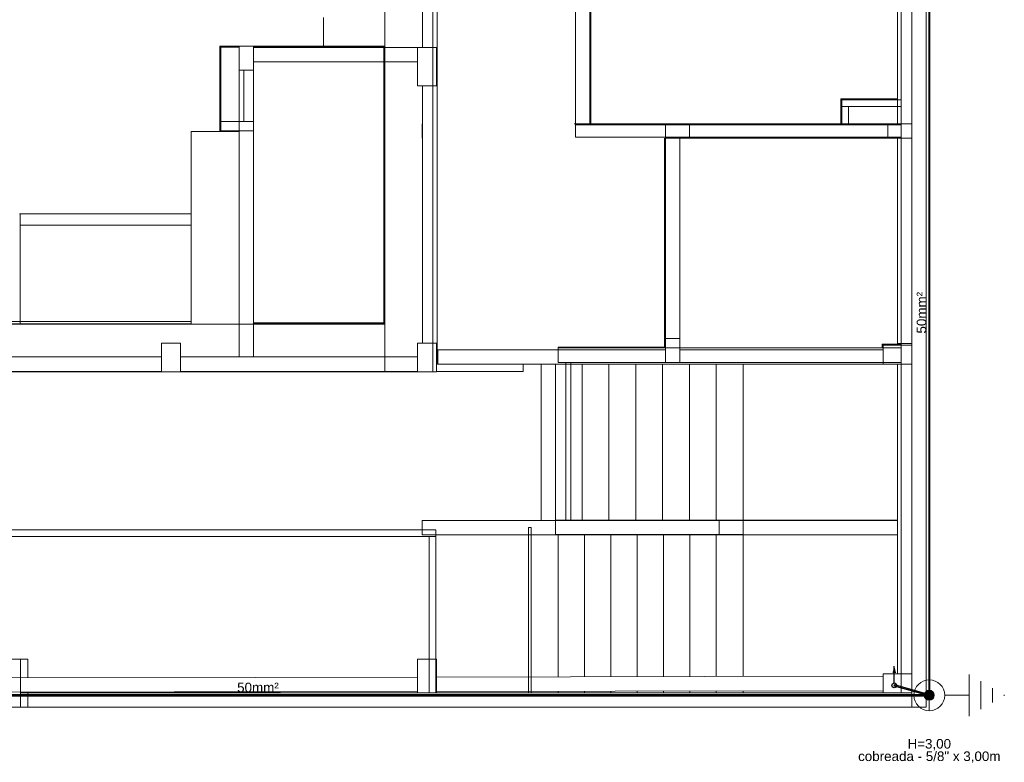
# Model space of a CAD drawing. Header units: millimetres. Extents: x 4477830 to 4478275, y -30323838 to -30323445.
# Tile 8 of 124: x 4478017 to 4478038, y -30323797 to -30323782. Entities that reach past the tile are written whole.
import ezdxf

# ---------------------------------------------------------------- set-up
doc = ezdxf.new("R2010")
doc.units = ezdxf.units.MM
doc.linetypes.add('NULL', pattern=[0])
for name, color, linetype, lineweight in [('A-CLNG', 7, 'Continuous', 18), ('A-WALL', 113, 'Continuous', 9), ('IFC-Escada-Contorno', 32, 'Continuous', 5), ('IFC-Parede padrão-Contorno', 44, 'Continuous', 5), ('IFC-Parede-Contorno', 42, 'Continuous', 5), ('IFC-Pilar-Contorno', 83, 'Continuous', 5), ('IFC-Viga-Contorno', 66, 'Continuous', 5), ('P-Simbol', 5, 'Continuous', 20), ('PR-Condutos', 150, 'Continuous', 25), ('PR-Haste de aterramento', 9, 'Continuous', 18), ('PR-Textos conduto', 7, 'Continuous', 9), ('Textos', 7, 'Continuous', 9)]:
    doc.layers.add(name, color=color, linetype=linetype, lineweight=lineweight)
doc.styles.add('ARIAL', font='arial.ttf')

msp = doc.modelspace()

# ---------------------------------------------------------------- hatches: boundary and pattern name
at = {"layer": 'P-Simbol', "linetype": 'Continuous'}
msp.add_hatch(color=5, dxfattribs=at).paths.add_polyline_path([(4478036.232, -30323795.714), (4478036.231, -30323795.704), (4478036.23, -30323795.695), (4478036.228, -30323795.686), (4478036.225, -30323795.678), (4478036.222, -30323795.669), (4478036.218, -30323795.661), (4478036.213, -30323795.653), (4478036.207, -30323795.646), (4478036.201, -30323795.639), (4478036.194, -30323795.633), (4478036.187, -30323795.628), (4478036.179, -30323795.623), (4478036.171, -30323795.619), (4478036.163, -30323795.615), (4478036.154, -30323795.612), (4478036.145, -30323795.61), (4478036.136, -30323795.609), (4478036.127, -30323795.609), (4478036.118, -30323795.609), (4478036.109, -30323795.61), (4478036.1, -30323795.612), (4478036.091, -30323795.615), (4478036.083, -30323795.619), (4478036.075, -30323795.623), (4478036.067, -30323795.628), (4478036.06, -30323795.633), (4478036.053, -30323795.639), (4478036.047, -30323795.646), (4478036.041, -30323795.653), (4478036.036, -30323795.661), (4478036.032, -30323795.669), (4478036.028, -30323795.678), (4478036.026, -30323795.686), (4478036.024, -30323795.695), (4478036.023, -30323795.704), (4478036.022, -30323795.714), (4478036.023, -30323795.723), (4478036.024, -30323795.732), (4478036.026, -30323795.741), (4478036.028, -30323795.749), (4478036.032, -30323795.758), (4478036.036, -30323795.766), (4478036.041, -30323795.774), (4478036.047, -30323795.781), (4478036.053, -30323795.788), (4478036.06, -30323795.794), (4478036.067, -30323795.799), (4478036.075, -30323795.804), (4478036.083, -30323795.809), (4478036.091, -30323795.812), (4478036.1, -30323795.815), (4478036.109, -30323795.817), (4478036.118, -30323795.818), (4478036.127, -30323795.818), (4478036.136, -30323795.818), (4478036.145, -30323795.817), (4478036.154, -30323795.815), (4478036.163, -30323795.812), (4478036.171, -30323795.809), (4478036.179, -30323795.804), (4478036.187, -30323795.799), (4478036.194, -30323795.794), (4478036.201, -30323795.788), (4478036.207, -30323795.781), (4478036.213, -30323795.774), (4478036.218, -30323795.766), (4478036.222, -30323795.758), (4478036.225, -30323795.749), (4478036.228, -30323795.741), (4478036.23, -30323795.732), (4478036.231, -30323795.723)])
at = {"layer": 'PR-Condutos', "linetype": 'Continuous', "true_color": 0x105689}
for points in [[(4478036.12, -30323779.739), (4478036.119, -30323793.525), (4478036.12, -30323795.697)], [(4478036.119, -30323795.718), (4478036.12, -30323779.781), (4478036.119, -30323779.747)], [(4478036.12, -30323795.718), (4478036.123, -30323779.772), (4478036.12, -30323779.747)], [(4478036.123, -30323779.739), (4478036.121, -30323793.673), (4478036.123, -30323795.693)], [(4478036.126, -30323779.739), (4478036.123, -30323793.923), (4478036.126, -30323795.687)], [(4478036.123, -30323795.718), (4478036.126, -30323779.761), (4478036.123, -30323779.747)], [(4478036.129, -30323779.739), (4478036.126, -30323794.234), (4478036.129, -30323795.682)], [(4478036.129, -30323779.746), (4478036.126, -30323779.739), (4478036.126, -30323795.718)], [(4478036.132, -30323779.739), (4478036.129, -30323779.739), (4478036.129, -30323795.718)], [(4478036.131, -30323786.63), (4478036.131, -30323795.718), (4478036.132, -30323779.739)], [(4478036.135, -30323779.739), (4478036.132, -30323779.739), (4478036.131, -30323794.705), (4478036.132, -30323795.695), (4478036.132, -30323794.832), (4478036.134, -30323795.699), (4478036.134, -30323795.016), (4478036.135, -30323795.7)], [(4478036.131, -30323786.63), (4478036.13, -30323794.554), (4478036.131, -30323795.693)], [(4478036.119, -30323795.694), (4478036.12, -30323795.7), (4478036.119, -30323793.525)], [(4478036.12, -30323795.697), (4478036.123, -30323795.7), (4478036.121, -30323793.673)], [(4478036.123, -30323795.693), (4478036.126, -30323795.7), (4478036.123, -30323793.923)], [(4478036.129, -30323795.69), (4478036.126, -30323794.234), (4478036.126, -30323795.685)], [(4478036.131, -30323795.7), (4478036.13, -30323794.554), (4478036.129, -30323795.678)], [(4478036.132, -30323795.7), (4478036.131, -30323794.705), (4478036.131, -30323795.683)], [(4478036.134, -30323795.7), (4478036.132, -30323794.832), (4478036.132, -30323795.686)], [(4478036.135, -30323795.7), (4478036.134, -30323795.019), (4478036.134, -30323795.692)], [(4478035.397, -30323795.107), (4478035.358, -30323795.252), (4478035.436, -30323795.252)], [(4478036.113, -30323795.718), (4478035.398, -30323795.514), (4478035.396, -30323795.515)], [(4478036.077, -30323795.706), (4478035.412, -30323795.515), (4478035.398, -30323795.514)], [(4478036.138, -30323795.723), (4478036.077, -30323795.706), (4478035.398, -30323795.514), (4478036.071, -30323795.706)], [(4478036.117, -30323795.703), (4478035.399, -30323795.499), (4478035.4, -30323795.5), (4478036.106, -30323795.7)], [(4478035.399, -30323795.512), (4478036.077, -30323795.706), (4478036.111, -30323795.713), (4478036.131, -30323795.709), (4478035.401, -30323795.503), (4478036.089, -30323795.7), (4478035.401, -30323795.505), (4478036.098, -30323795.706), (4478035.4, -30323795.509), (4478036.086, -30323795.706)], [(4478035.402, -30323795.503), (4478036.099, -30323795.7), (4478035.4, -30323795.5)], [(4478036.117, -30323795.703), (4478035.4, -30323795.5), (4478036.099, -30323795.7)], [(4478036.086, -30323795.706), (4478035.407, -30323795.511), (4478035.401, -30323795.512)], [(4478035.407, -30323795.507), (4478036.089, -30323795.7), (4478035.404, -30323795.503)], [(4478035.406, -30323795.51), (4478036.098, -30323795.706), (4478035.405, -30323795.506)], [(4478008.101, -30323795.706), (4478036.074, -30323795.707), (4478036.07, -30323795.706)], [(4478008.101, -30323795.707), (4478036.082, -30323795.709), (4478036.115, -30323795.707)], [(4478008.101, -30323795.709), (4478036.093, -30323795.712), (4478036.082, -30323795.709)], [(4478008.101, -30323795.712), (4478036.104, -30323795.715), (4478036.093, -30323795.712)], [(4478008.101, -30323795.715), (4478036.113, -30323795.718), (4478036.104, -30323795.715)], [(4478030.633, -30323795.718), (4478036.119, -30323795.718), (4478008.101, -30323795.715)], [(4478008.101, -30323795.718), (4478036.115, -30323795.72), (4478036.114, -30323795.718)], [(4478008.101, -30323795.72), (4478036.116, -30323795.722), (4478036.115, -30323795.72)], [(4478036.131, -30323795.722), (4478008.121, -30323795.72), (4478008.11, -30323795.722)], [(4478008.14, -30323795.712), (4478008.119, -30323795.715), (4478036.131, -30323795.715)], [(4478036.131, -30323795.718), (4478008.13, -30323795.715), (4478008.119, -30323795.718)], [(4478036.131, -30323795.72), (4478008.125, -30323795.718), (4478008.119, -30323795.72)], [(4478008.121, -30323795.707), (4478008.125, -30323795.709), (4478036.131, -30323795.709)], [(4478036.131, -30323795.712), (4478008.15, -30323795.709), (4478008.14, -30323795.712)], [(4478036.131, -30323795.707), (4478008.161, -30323795.706), (4478008.157, -30323795.707)], [(4478036.113, -30323795.718), (4478030.633, -30323795.718), (4478036.114, -30323795.718)], [(4478036.128, -30323795.718), (4478036.077, -30323795.706), (4478036.11, -30323795.715)]]:
    msp.add_hatch(color=146, dxfattribs=at).paths.add_polyline_path(points)

# ---------------------------------------------------------------- linework, layer by layer
at = {"layer": 'A-CLNG', "color": 8, "lineweight": 5}
msp.add_line((4478028.743, -30323784.062), (4478028.743, -30323765.727), dxfattribs=at)
at = {"layer": 'A-WALL', "color": 8, "lineweight": 5}
for p, q in [((4478029.043, -30323783.802), (4478029.043, -30323765.747)), ((4478029.063, -30323765.747), (4478029.063, -30323783.802))]:
    msp.add_line(p, q, dxfattribs=at)
at = {"layer": 'IFC-Escada-Contorno', "color": 8, "lineweight": 5}
for p, q in [((4478028.323, -30323792.06), (4478028.323, -30323788.802)), ((4478028.88, -30323792.06), (4478028.88, -30323788.802)), ((4478029.44, -30323792.06), (4478029.44, -30323788.802)), ((4478030, -30323792.06), (4478030, -30323788.802)), ((4478030.56, -30323792.06), (4478030.56, -30323788.802)), ((4478031.12, -30323792.06), (4478031.12, -30323788.802)), ((4478031.68, -30323792.06), (4478031.68, -30323788.802)), ((4478032.24, -30323792.06), (4478032.24, -30323788.802)), ((4478028.323, -30323792.06), (4478028.544, -30323792.06)), ((4478028.644, -30323792.06), (4478028.88, -30323792.06)), ((4478032.24, -30323792.06), (4478035.464, -30323792.06)), ((4478027.82, -30323792.902), (4478027.82, -30323792.362)), ((4478027.82, -30323792.362), (4478028.38, -30323792.362)), ((4478028.38, -30323795.33), (4478028.38, -30323792.362)), ((4478028.38, -30323792.362), (4478028.93, -30323792.362)), ((4478028.93, -30323795.329), (4478028.93, -30323792.362)), ((4478028.93, -30323792.362), (4478029.48, -30323792.362)), ((4478029.48, -30323795.328), (4478029.48, -30323792.362)), ((4478029.48, -30323792.362), (4478030.03, -30323792.362)), ((4478030.03, -30323795.327), (4478030.03, -30323792.362)), ((4478030.03, -30323792.362), (4478030.58, -30323792.362)), ((4478030.58, -30323795.326), (4478030.58, -30323792.362)), ((4478030.58, -30323792.362), (4478031.13, -30323792.362)), ((4478031.13, -30323795.325), (4478031.13, -30323792.362)), ((4478031.13, -30323792.362), (4478031.68, -30323792.362)), ((4478031.68, -30323792.362), (4478031.74, -30323792.362)), ((4478031.68, -30323795.324), (4478031.68, -30323792.362)), ((4478032.24, -30323792.362), (4478035.464, -30323792.362)), ((4478032.24, -30323795.323), (4478032.24, -30323792.362)), ((4478027.82, -30323795.66), (4478027.82, -30323795.631)), ((4478028.38, -30323795.66), (4478028.38, -30323795.63)), ((4478028.93, -30323795.66), (4478028.93, -30323795.629)), ((4478029.48, -30323795.66), (4478029.48, -30323795.628)), ((4478030.03, -30323795.66), (4478030.03, -30323795.627)), ((4478030.58, -30323795.66), (4478030.58, -30323795.626)), ((4478031.13, -30323795.66), (4478031.13, -30323795.625)), ((4478031.68, -30323795.66), (4478031.68, -30323795.624)), ((4478032.24, -30323795.66), (4478032.24, -30323795.623)), ((4478028.93, -30323795.66), (4478029.48, -30323795.66))]:
    msp.add_line(p, q, dxfattribs=at)
at = {"layer": 'IFC-Parede padrão-Contorno', "color": 8, "lineweight": 5}
for p, q in [((4478036.063, -30323795.559), (4478036.063, -30323769.516)), ((4478035.543, -30323795.66), (4478035.543, -30323770.478)), ((4478024.763, -30323781.844), (4478024.763, -30323779.569)), ((4478025.763, -30323781.854), (4478025.763, -30323779.569)), ((4478035.763, -30323788.899), (4478035.763, -30323779.609)), ((4478023.483, -30323781.655), (4478023.483, -30323781.56)), ((4478023.483, -30323782.16), (4478023.483, -30323781.655)), ((4478024.763, -30323782.066), (4478024.763, -30323781.844)), ((4478024.763, -30323785.655), (4478024.763, -30323781.854)), ((4478025.763, -30323782.394), (4478025.763, -30323781.854)), ((4478021.323, -30323782.16), (4478023.483, -30323782.16)), ((4478021.323, -30323782.18), (4478021.323, -30323782.16)), ((4478021.323, -30323782.18), (4478021.723, -30323782.18)), ((4478022.023, -30323782.18), (4478024.763, -30323782.18)), ((4478023.483, -30323782.16), (4478023.685, -30323782.16)), ((4478023.685, -30323782.16), (4478024.763, -30323782.16)), ((4478024.743, -30323782.189), (4478024.743, -30323782.18)), ((4478024.743, -30323783.596), (4478024.743, -30323782.18)), ((4478024.743, -30323782.18), (4478024.762, -30323782.18)), ((4478024.762, -30323782.18), (4478024.763, -30323782.18)), ((4478024.743, -30323787.94), (4478024.743, -30323782.489)), ((4478025.763, -30323785.924), (4478025.763, -30323782.394)), ((4478021.823, -30323782.662), (4478021.955, -30323782.662)), ((4478021.823, -30323783.028), (4478021.823, -30323782.662)), ((4478022.023, -30323783.364), (4478022.023, -30323782.662)), ((4478021.823, -30323783.73), (4478021.823, -30323783.028)), ((4478034.283, -30323783.282), (4478034.283, -30323783.262)), ((4478034.283, -30323783.262), (4478035.464, -30323783.262)), ((4478034.283, -30323783.282), (4478035.464, -30323783.282)), ((4478034.283, -30323783.783), (4478034.283, -30323783.282)), ((4478034.303, -30323783.415), (4478034.303, -30323783.282)), ((4478034.303, -30323783.282), (4478034.373, -30323783.282)), ((4478034.373, -30323783.282), (4478035.543, -30323783.282)), ((4478022.023, -30323783.73), (4478022.023, -30323783.364)), ((4478034.303, -30323783.422), (4478034.303, -30323783.415)), ((4478034.303, -30323783.422), (4478035.474, -30323783.422)), ((4478034.303, -30323783.781), (4478034.303, -30323783.422)), ((4478034.443, -30323783.444), (4478034.443, -30323783.422)), ((4478034.443, -30323783.802), (4478034.443, -30323783.444)), ((4478035.474, -30323783.422), (4478035.543, -30323783.422)), ((4478024.743, -30323784.288), (4478024.743, -30323783.596)), ((4478024.763, -30323787.153), (4478024.763, -30323783.596)), ((4478021.343, -30323783.73), (4478021.792, -30323783.73)), ((4478021.343, -30323783.798), (4478021.343, -30323783.73)), ((4478021.343, -30323783.93), (4478021.343, -30323783.798)), ((4478021.343, -30323783.93), (4478021.575, -30323783.93)), ((4478021.575, -30323783.93), (4478022.023, -30323783.93)), ((4478021.792, -30323783.73), (4478022.023, -30323783.73)), ((4478022.023, -30323783.862), (4478022.023, -30323783.73)), ((4478022.023, -30323783.93), (4478022.023, -30323783.862)), ((4478028.743, -30323783.802), (4478029.075, -30323783.802)), ((4478028.743, -30323784.05), (4478028.743, -30323783.802)), ((4478028.763, -30323783.783), (4478033.847, -30323783.783)), ((4478029.075, -30323783.802), (4478030.664, -30323783.802)), ((4478030.664, -30323783.802), (4478030.962, -30323783.802)), ((4478030.962, -30323783.802), (4478035.543, -30323783.802)), ((4478034.303, -30323783.802), (4478034.303, -30323783.781)), ((4478020.723, -30323783.94), (4478021.323, -30323783.94)), ((4478021.343, -30323783.94), (4478021.721, -30323783.94)), ((4478028.743, -30323784.062), (4478028.743, -30323784.05)), ((4478028.743, -30323784.062), (4478030.608, -30323784.062)), ((4478030.603, -30323788.462), (4478030.603, -30323784.083)), ((4478030.608, -30323784.062), (4478030.905, -30323784.062)), ((4478030.623, -30323784.111), (4478030.623, -30323784.077)), ((4478030.623, -30323788.32), (4478030.623, -30323784.111)), ((4478030.627, -30323784.062), (4478030.923, -30323784.062)), ((4478030.905, -30323784.062), (4478035.212, -30323784.062)), ((4478030.923, -30323784.077), (4478030.923, -30323784.062)), ((4478030.923, -30323784.111), (4478030.923, -30323784.077)), ((4478030.923, -30323785.182), (4478030.923, -30323784.083)), ((4478030.923, -30323784.207), (4478030.923, -30323784.111)), ((4478035.212, -30323784.062), (4478035.543, -30323784.062)), ((4478024.743, -30323787.845), (4478024.743, -30323784.288)), ((4478030.923, -30323788.415), (4478030.923, -30323784.207)), ((4478017.137, -30323785.661), (4478017.15, -30323785.661)), ((4478017.15, -30323786.949), (4478017.15, -30323785.661)), ((4478017.15, -30323785.661), (4478020.247, -30323785.661)), ((4478017.15, -30323785.661), (4478020.67, -30323785.661)), ((4478020.247, -30323785.661), (4478020.723, -30323785.661)), ((4478017.15, -30323785.901), (4478017.626, -30323785.901)), ((4478017.626, -30323785.901), (4478020.723, -30323785.901)), ((4478025.763, -30323787.339), (4478025.763, -30323785.924)), ((4478020.723, -30323787.907), (4478020.723, -30323786.6)), ((4478017.15, -30323787.84), (4478017.15, -30323786.949)), ((4478024.763, -30323787.339), (4478024.763, -30323787.07)), ((4478024.763, -30323787.845), (4478024.763, -30323787.153)), ((4478025.763, -30323787.678), (4478025.763, -30323787.339)), ((4478030.923, -30323788.462), (4478030.923, -30323787.382)), ((4478024.763, -30323788.067), (4478024.763, -30323787.678)), ((4478025.763, -30323788.067), (4478025.763, -30323787.678)), ((4478012.74, -30323787.962), (4478020.9, -30323787.962)), ((4478017.15, -30323787.962), (4478017.15, -30323787.84)), ((4478020.9, -30323787.962), (4478022.529, -30323787.962)), ((4478022.021, -30323787.94), (4478024.743, -30323787.94)), ((4478022.021, -30323787.96), (4478024.743, -30323787.96)), ((4478022.529, -30323787.962), (4478024.743, -30323787.962)), ((4478024.743, -30323787.96), (4478024.743, -30323787.845)), ((4478024.743, -30323787.962), (4478024.743, -30323787.96)), ((4478024.743, -30323787.96), (4478024.744, -30323787.96)), ((4478024.743, -30323787.962), (4478024.763, -30323787.962)), ((4478024.744, -30323787.96), (4478024.763, -30323787.96)), ((4478024.763, -30323788.346), (4478024.763, -30323787.962)), ((4478024.763, -30323788.391), (4478024.763, -30323788.067)), ((4478025.763, -30323788.391), (4478025.763, -30323788.067)), ((4478024.763, -30323788.907), (4478024.763, -30323788.346)), ((4478024.763, -30323788.96), (4478024.763, -30323788.391)), ((4478025.763, -30323788.96), (4478025.763, -30323788.391)), ((4478028.383, -30323788.462), (4478028.383, -30323788.442)), ((4478028.383, -30323788.442), (4478030.603, -30323788.442)), ((4478035.145, -30323788.401), (4478035.145, -30323788.381)), ((4478035.145, -30323788.381), (4478035.543, -30323788.381)), ((4478035.145, -30323788.401), (4478035.543, -30323788.401)), ((4478035.145, -30323788.462), (4478035.145, -30323788.401)), ((4478035.165, -30323788.402), (4478035.165, -30323788.401)), ((4478035.503, -30323788.381), (4478035.503, -30323788.367)), ((4478035.503, -30323788.402), (4478035.503, -30323788.401)), ((4478028.544, -30323791.854), (4478028.544, -30323788.762)), ((4478028.644, -30323788.968), (4478028.644, -30323788.762)), ((4478005.984, -30323788.962), (4478018.503, -30323788.962)), ((4478017.463, -30323788.962), (4478018.503, -30323788.962)), ((4478018.503, -30323788.962), (4478020.9, -30323788.962)), ((4478020.9, -30323788.962), (4478022.529, -30323788.962)), ((4478022.529, -30323788.962), (4478024.763, -30323788.962)), ((4478024.763, -30323788.962), (4478024.763, -30323788.907)), ((4478024.763, -30323788.96), (4478025.309, -30323788.96)), ((4478025.309, -30323788.96), (4478025.763, -30323788.96)), ((4478028.644, -30323792.06), (4478028.644, -30323788.968)), ((4478035.763, -30323795.953), (4478035.763, -30323788.899)), ((4478028.544, -30323792.06), (4478028.544, -30323791.854)), ((4478028.324, -30323792.06), (4478028.516, -30323792.06)), ((4478028.324, -30323792.075), (4478028.324, -30323792.06)), ((4478028.324, -30323792.36), (4478028.324, -30323792.075)), ((4478028.516, -30323792.06), (4478032.24, -30323792.06)), ((4478032.24, -30323792.161), (4478032.24, -30323792.06)), ((4478012.979, -30323792.26), (4478025.742, -30323792.26)), ((4478025.742, -30323792.26), (4478025.79, -30323792.26)), ((4478025.79, -30323792.26), (4478025.83, -30323792.26)), ((4478025.83, -30323792.262), (4478025.83, -30323792.26)), ((4478025.83, -30323792.4), (4478025.83, -30323792.262)), ((4478027.76, -30323792.21), (4478027.772, -30323792.21)), ((4478027.76, -30323794.968), (4478027.76, -30323792.21)), ((4478027.772, -30323792.21), (4478027.82, -30323792.21)), ((4478027.82, -30323792.902), (4478027.82, -30323792.21)), ((4478032.24, -30323792.36), (4478032.24, -30323792.161)), ((4478012.509, -30323792.4), (4478025.271, -30323792.4)), ((4478025.271, -30323792.4), (4478025.348, -30323792.4)), ((4478025.348, -30323792.4), (4478025.369, -30323792.4)), ((4478025.369, -30323792.4), (4478025.539, -30323792.4)), ((4478025.539, -30323792.4), (4478025.572, -30323792.4)), ((4478025.572, -30323792.4), (4478025.742, -30323792.4)), ((4478025.69, -30323795.62), (4478025.69, -30323792.4)), ((4478025.692, -30323792.4), (4478025.83, -30323792.4)), ((4478025.83, -30323792.441), (4478025.83, -30323792.4)), ((4478025.83, -30323795.66), (4478025.83, -30323792.441)), ((4478028.324, -30323792.36), (4478030.92, -30323792.36)), ((4478028.653, -30323792.362), (4478028.653, -30323792.362)), ((4478028.713, -30323792.362), (4478028.713, -30323792.362)), ((4478030.92, -30323792.36), (4478032.24, -30323792.36)), ((4478027.82, -30323795.66), (4478027.82, -30323792.902)), ((4478027.76, -30323795.66), (4478027.76, -30323794.968)), ((4478025.69, -30323795.66), (4478025.69, -30323795.62)), ((4478036.063, -30323795.96), (4478036.063, -30323795.559)), ((4478035.763, -30323795.96), (4478035.95, -30323795.96)), ((4478035.95, -30323795.96), (4478035.953, -30323795.96)), ((4478035.953, -30323795.96), (4478036.063, -30323795.96))]:
    msp.add_line(p, q, dxfattribs=at)
at = {"layer": 'IFC-Parede-Contorno', "color": 8, "lineweight": 5}
for p, q in [((4478021.323, -30323783.94), (4478021.323, -30323782.18)), ((4478021.343, -30323783.73), (4478021.343, -30323782.18)), ((4478021.343, -30323783.94), (4478021.343, -30323783.93)), ((4478020.723, -30323785.917), (4478020.723, -30323783.94)), ((4478020.723, -30323783.94), (4478020.956, -30323783.94)), ((4478020.956, -30323783.94), (4478021.723, -30323783.94)), ((4478021.723, -30323783.956), (4478021.723, -30323783.94)), ((4478021.723, -30323785.917), (4478021.723, -30323783.956)), ((4478020.723, -30323785.919), (4478020.723, -30323785.917)), ((4478020.723, -30323786.6), (4478020.723, -30323785.919)), ((4478021.723, -30323787.095), (4478021.723, -30323785.917)), ((4478020.723, -30323787.962), (4478020.723, -30323786.6)), ((4478021.723, -30323787.097), (4478021.723, -30323787.095)), ((4478021.723, -30323787.962), (4478021.723, -30323787.097)), ((4477982.823, -30323787.907), (4478020.158, -30323787.907)), ((4477986.552, -30323787.96), (4478017.982, -30323787.96)), ((4478017.982, -30323787.96), (4478020.25, -30323787.96)), ((4478020.158, -30323787.907), (4478020.723, -30323787.907)), ((4478020.25, -30323787.96), (4478020.445, -30323787.96)), ((4478020.445, -30323787.96), (4478020.723, -30323787.96)), ((4478020.723, -30323787.962), (4478021.63, -30323787.962)), ((4478028.383, -30323788.608), (4478028.383, -30323788.462)), ((4478028.383, -30323788.462), (4478032.002, -30323788.462)), ((4478028.383, -30323788.762), (4478028.383, -30323788.608)), ((4478030.923, -30323788.462), (4478033.847, -30323788.462)), ((4478032.002, -30323788.462), (4478032.29, -30323788.462)), ((4478032.29, -30323788.462), (4478035.543, -30323788.462)), ((4478028.383, -30323788.762), (4478028.67, -30323788.762)), ((4478028.67, -30323788.762), (4478031.066, -30323788.762)), ((4478031.066, -30323788.762), (4478035.543, -30323788.762)), ((4478015.562, -30323794.96), (4478017.163, -30323794.96)), ((4478017.163, -30323794.96), (4478017.313, -30323794.96)), ((4478017.163, -30323795.91), (4478017.163, -30323794.96)), ((4478017.313, -30323795.349), (4478017.313, -30323794.96)), ((4478017.163, -30323795.66), (4478017.171, -30323795.66)), ((4478017.163, -30323795.945), (4478017.163, -30323795.66)), ((4478017.163, -30323795.953), (4478017.163, -30323795.661)), ((4478017.171, -30323795.66), (4478017.313, -30323795.66)), ((4478017.313, -30323795.66), (4478029.337, -30323795.66)), ((4478017.313, -30323795.96), (4478017.313, -30323795.661)), ((4478029.337, -30323795.66), (4478035.763, -30323795.66)), ((4478015.562, -30323795.96), (4478017.163, -30323795.96)), ((4478017.163, -30323795.96), (4478017.163, -30323795.91)), ((4478017.163, -30323795.96), (4478017.306, -30323795.96)), ((4478017.163, -30323795.96), (4478017.313, -30323795.96)), ((4478017.306, -30323795.96), (4478029.285, -30323795.96)), ((4478022.586, -30323795.96), (4478033.847, -30323795.96)), ((4478029.285, -30323795.96), (4478029.337, -30323795.96)), ((4478029.337, -30323795.96), (4478029.814, -30323795.96)), ((4478029.814, -30323795.96), (4478035.763, -30323795.96)), ((4478035.763, -30323795.96), (4478035.763, -30323795.863))]:
    msp.add_line(p, q, dxfattribs=at)
at = {"layer": 'IFC-Pilar-Contorno', "color": 8, "lineweight": 5}
for p, q in [((4478021.723, -30323782.162), (4478021.833, -30323782.162)), ((4478021.723, -30323782.217), (4478021.723, -30323782.162)), ((4478021.723, -30323782.478), (4478021.723, -30323782.217)), ((4478021.833, -30323782.162), (4478021.99, -30323782.162)), ((4478021.99, -30323782.162), (4478022.023, -30323782.162)), ((4478022.023, -30323782.345), (4478022.023, -30323782.162)), ((4478025.443, -30323782.437), (4478025.443, -30323782.187)), ((4478025.443, -30323782.187), (4478025.718, -30323782.187)), ((4478025.843, -30323782.737), (4478025.843, -30323782.187)), ((4478021.723, -30323782.662), (4478021.723, -30323782.478)), ((4478022.023, -30323782.401), (4478022.023, -30323782.345)), ((4478022.023, -30323782.662), (4478022.023, -30323782.401)), ((4478025.443, -30323782.987), (4478025.443, -30323782.437)), ((4478021.723, -30323782.662), (4478021.88, -30323782.662)), ((4478021.913, -30323782.662), (4478022.023, -30323782.662)), ((4478025.443, -30323782.987), (4478025.568, -30323782.987)), ((4478025.568, -30323782.987), (4478025.843, -30323782.987)), ((4478030.623, -30323783.783), (4478030.919, -30323783.783)), ((4478030.623, -30323784.083), (4478030.623, -30323783.905)), ((4478030.919, -30323783.783), (4478031.075, -30323783.783)), ((4478031.075, -30323783.783), (4478031.123, -30323783.783)), ((4478031.123, -30323783.96), (4478031.123, -30323783.783)), ((4478035.263, -30323783.783), (4478035.559, -30323783.783)), ((4478035.263, -30323784.083), (4478035.263, -30323783.905)), ((4478035.559, -30323783.783), (4478035.715, -30323783.783)), ((4478030.623, -30323784.083), (4478030.779, -30323784.083)), ((4478030.779, -30323784.083), (4478030.828, -30323784.083)), ((4478030.828, -30323784.083), (4478031.123, -30323784.083)), ((4478035.263, -30323784.083), (4478035.419, -30323784.083)), ((4478035.419, -30323784.083), (4478035.468, -30323784.083)), ((4478035.468, -30323784.083), (4478035.763, -30323784.083)), ((4478020.103, -30323787.962), (4478020.103, -30323787.96)), ((4478020.503, -30323787.962), (4478020.503, -30323787.96)), ((4478020.103, -30323788.53), (4478020.103, -30323788.362)), ((4478020.103, -30323788.362), (4478020.391, -30323788.362)), ((4478020.391, -30323788.362), (4478020.503, -30323788.362)), ((4478020.503, -30323788.793), (4478020.503, -30323788.362)), ((4478025.443, -30323788.537), (4478025.443, -30323788.362)), ((4478025.443, -30323788.362), (4478025.726, -30323788.362)), ((4478025.726, -30323788.362), (4478025.843, -30323788.362)), ((4478025.843, -30323788.786), (4478025.843, -30323788.362)), ((4478030.623, -30323788.262), (4478030.801, -30323788.262)), ((4478030.623, -30323788.466), (4478030.623, -30323788.31)), ((4478030.801, -30323788.262), (4478030.894, -30323788.262)), ((4478030.894, -30323788.262), (4478030.923, -30323788.262)), ((4478030.923, -30323788.558), (4478030.923, -30323788.262)), ((4478035.165, -30323788.527), (4478035.165, -30323788.402)), ((4478035.165, -30323788.402), (4478035.52, -30323788.402)), ((4478035.52, -30323788.402), (4478035.707, -30323788.402)), ((4478035.707, -30323788.402), (4478035.765, -30323788.402)), ((4478035.765, -30323788.639), (4478035.765, -30323788.402)), ((4478020.103, -30323788.962), (4478020.103, -30323788.53)), ((4478025.443, -30323788.962), (4478025.443, -30323788.537)), ((4478030.623, -30323788.762), (4478030.623, -30323788.466)), ((4478030.923, -30323788.762), (4478030.923, -30323788.606)), ((4478035.165, -30323788.802), (4478035.165, -30323788.565)), ((4478035.765, -30323788.763), (4478035.765, -30323788.639)), ((4478025.843, -30323788.962), (4478025.843, -30323788.786)), ((4478035.165, -30323788.802), (4478035.352, -30323788.802)), ((4478035.352, -30323788.802), (4478035.41, -30323788.802)), ((4478035.41, -30323788.802), (4478035.765, -30323788.802)), ((4478035.765, -30323788.802), (4478035.765, -30323788.763)), ((4478020.503, -30323788.962), (4478020.503, -30323788.899)), ((4478025.443, -30323788.962), (4478025.56, -30323788.962)), ((4478025.56, -30323788.962), (4478025.843, -30323788.962)), ((4478031.74, -30323792.219), (4478031.74, -30323792.062)), ((4478031.74, -30323792.062), (4478031.924, -30323792.062)), ((4478031.924, -30323792.062), (4478032.185, -30323792.062)), ((4478032.185, -30323792.062), (4478032.24, -30323792.062)), ((4478032.24, -30323792.172), (4478032.24, -30323792.062)), ((4478031.74, -30323792.362), (4478031.74, -30323792.253)), ((4478032.24, -30323792.362), (4478032.24, -30323792.329)), ((4478031.74, -30323792.362), (4478032.001, -30323792.362)), ((4478032.001, -30323792.362), (4478032.057, -30323792.362)), ((4478032.057, -30323792.362), (4478032.24, -30323792.362)), ((4478025.443, -30323795.209), (4478025.443, -30323794.963)), ((4478025.443, -30323794.963), (4478025.663, -30323794.963)), ((4478025.663, -30323794.963), (4478025.703, -30323794.963)), ((4478025.703, -30323794.963), (4478025.843, -30323794.963)), ((4478025.843, -30323795.347), (4478025.843, -30323794.963)), ((4478025.443, -30323795.279), (4478025.443, -30323795.209)), ((4478025.443, -30323795.663), (4478025.443, -30323795.279)), ((4478025.843, -30323795.593), (4478025.843, -30323795.347)), ((4478035.164, -30323795.263), (4478035.568, -30323795.263)), ((4478035.164, -30323795.394), (4478035.164, -30323795.263)), ((4478035.164, -30323795.663), (4478035.164, -30323795.394)), ((4478035.568, -30323795.263), (4478035.764, -30323795.263)), ((4478035.764, -30323795.532), (4478035.764, -30323795.263)), ((4478025.843, -30323795.663), (4478025.843, -30323795.593)), ((4478035.764, -30323795.663), (4478035.764, -30323795.532)), ((4478025.443, -30323795.663), (4478025.484, -30323795.663)), ((4478025.484, -30323795.663), (4478025.624, -30323795.663)), ((4478025.624, -30323795.663), (4478025.843, -30323795.663)), ((4478035.164, -30323795.663), (4478035.36, -30323795.663)), ((4478035.36, -30323795.663), (4478035.764, -30323795.663))]:
    msp.add_line(p, q, dxfattribs=at)
at = {"layer": 'IFC-Viga-Contorno', "color": 8, "lineweight": 5}
for p, q in [((4478025.853, -30323782.492), (4478025.853, -30323774.999)), ((4478025.553, -30323782.187), (4478025.553, -30323779.331)), ((4478035.464, -30323782.256), (4478035.464, -30323779.967)), ((4478035.764, -30323783.327), (4478035.764, -30323779.967)), ((4478021.721, -30323782.189), (4478021.722, -30323782.189)), ((4478021.721, -30323782.349), (4478021.721, -30323782.189)), ((4478021.722, -30323782.189), (4478021.723, -30323782.189)), ((4478021.723, -30323782.329), (4478021.723, -30323782.189)), ((4478022.023, -30323782.349), (4478022.023, -30323782.189)), ((4478022.023, -30323782.189), (4478023.619, -30323782.189)), ((4478022.023, -30323782.189), (4478022.023, -30323782.189)), ((4478022.586, -30323782.189), (4478024.743, -30323782.189)), ((4478023.619, -30323782.189), (4478025.443, -30323782.189)), ((4478025.669, -30323782.187), (4478025.843, -30323782.187)), ((4478035.464, -30323783.783), (4478035.464, -30323782.256)), ((4478021.721, -30323782.489), (4478021.721, -30323782.349)), ((4478021.721, -30323782.489), (4478021.722, -30323782.489)), ((4478021.721, -30323785.364), (4478021.721, -30323782.489)), ((4478021.722, -30323782.489), (4478021.723, -30323782.489)), ((4478021.723, -30323782.489), (4478021.723, -30323782.329)), ((4478022.023, -30323782.489), (4478022.023, -30323782.349)), ((4478022.023, -30323782.489), (4478023.847, -30323782.489)), ((4478023.847, -30323782.489), (4478025.443, -30323782.489)), ((4478025.443, -30323782.489), (4478025.443, -30323782.329)), ((4478025.853, -30323788.802), (4478025.853, -30323782.492)), ((4478021.862, -30323782.662), (4478022.021, -30323782.662)), ((4478022.021, -30323785.856), (4478022.021, -30323782.662)), ((4478025.843, -30323782.987), (4478025.843, -30323782.667)), ((4478025.553, -30323782.987), (4478025.727, -30323782.987)), ((4478025.553, -30323786.212), (4478025.553, -30323782.987)), ((4478035.764, -30323788.367), (4478035.764, -30323783.327)), ((4478025.543, -30323783.903), (4478025.543, -30323783.783)), ((4478025.543, -30323783.783), (4478025.549, -30323783.783)), ((4478025.543, -30323784.083), (4478025.543, -30323783.903)), ((4478025.549, -30323783.783), (4478025.553, -30323783.783)), ((4478028.715, -30323783.783), (4478030.623, -30323783.783)), ((4478030.623, -30323783.963), (4478030.623, -30323783.783)), ((4478031.123, -30323783.783), (4478033.607, -30323783.783)), ((4478031.123, -30323784.083), (4478031.123, -30323783.903)), ((4478033.607, -30323783.783), (4478035.263, -30323783.783)), ((4478035.263, -30323783.963), (4478035.263, -30323783.783)), ((4478035.464, -30323783.783), (4478035.643, -30323783.783)), ((4478035.643, -30323783.783), (4478035.763, -30323783.783)), ((4478025.543, -30323784.083), (4478025.547, -30323784.083)), ((4478025.547, -30323784.083), (4478025.553, -30323784.083)), ((4478031.123, -30323784.083), (4478032.779, -30323784.083)), ((4478032.779, -30323784.083), (4478035.263, -30323784.083)), ((4478035.464, -30323785.796), (4478035.464, -30323784.083)), ((4478035.464, -30323784.083), (4478035.584, -30323784.083)), ((4478021.721, -30323788.65), (4478021.721, -30323785.364)), ((4478022.021, -30323788.65), (4478022.021, -30323785.856)), ((4478035.464, -30323788.367), (4478035.464, -30323785.796)), ((4478025.553, -30323788.362), (4478025.553, -30323786.212)), ((4478020.503, -30323787.962), (4478020.723, -30323787.962)), ((4478022.021, -30323787.962), (4478024.743, -30323787.962)), ((4478025.553, -30323788.362), (4478025.727, -30323788.362)), ((4478035.464, -30323788.367), (4478035.584, -30323788.367)), ((4478035.584, -30323788.367), (4478035.764, -30323788.367)), ((4478013.742, -30323788.65), (4478020.103, -30323788.65)), ((4478020.503, -30323788.65), (4478022.479, -30323788.65)), ((4478022.479, -30323788.65), (4478025.443, -30323788.65)), ((4478025.843, -30323788.802), (4478025.843, -30323788.626)), ((4478025.853, -30323788.65), (4478025.859, -30323788.65)), ((4478025.859, -30323788.65), (4478025.869, -30323788.65)), ((4478025.869, -30323788.622), (4478025.869, -30323788.502)), ((4478025.869, -30323788.502), (4478027.771, -30323788.502)), ((4478025.869, -30323788.802), (4478025.869, -30323788.622)), ((4478025.934, -30323788.502), (4478028.216, -30323788.502)), ((4478027.771, -30323788.502), (4478030.623, -30323788.502)), ((4478030.923, -30323788.658), (4478030.923, -30323788.502)), ((4478030.923, -30323788.502), (4478032.62, -30323788.502)), ((4478032.62, -30323788.502), (4478035.165, -30323788.502)), ((4478035.165, -30323788.682), (4478035.165, -30323788.502)), ((4478020.503, -30323788.899), (4478020.503, -30323788.77)), ((4478025.843, -30323788.802), (4478025.849, -30323788.802)), ((4478025.847, -30323788.802), (4478025.853, -30323788.802)), ((4478025.869, -30323788.802), (4478031.447, -30323788.802)), ((4478027.654, -30323788.861), (4478027.654, -30323788.802)), ((4478027.654, -30323788.95), (4478027.654, -30323788.861)), ((4478028.024, -30323792.062), (4478028.024, -30323788.802)), ((4478031.447, -30323788.802), (4478035.165, -30323788.802)), ((4478035.464, -30323792.062), (4478035.464, -30323788.802)), ((4478015.862, -30323788.95), (4478020.103, -30323788.95)), ((4478020.503, -30323788.95), (4478023.467, -30323788.95)), ((4478023.467, -30323788.95), (4478025.443, -30323788.95)), ((4478025.843, -30323788.95), (4478026.93, -30323788.95)), ((4478026.93, -30323788.95), (4478027.654, -30323788.95)), ((4478025.543, -30323792.242), (4478025.543, -30323792.062)), ((4478025.543, -30323792.062), (4478028.023, -30323792.062)), ((4478028.023, -30323792.062), (4478031.743, -30323792.062)), ((4478031.743, -30323792.062), (4478031.743, -30323792.062)), ((4478031.743, -30323792.062), (4478031.743, -30323792.062)), ((4478032.24, -30323792.062), (4478035.464, -30323792.062)), ((4478032.24, -30323792.362), (4478032.24, -30323792.062)), ((4478035.464, -30323792.362), (4478035.464, -30323792.062)), ((4478025.543, -30323792.362), (4478025.543, -30323792.242)), ((4478031.74, -30323792.362), (4478031.74, -30323792.182)), ((4478025.543, -30323792.362), (4478029.262, -30323792.362)), ((4478028.024, -30323792.362), (4478028.024, -30323792.362)), ((4478028.324, -30323792.362), (4478028.324, -30323792.362)), ((4478029.262, -30323792.362), (4478031.74, -30323792.362)), ((4478032.24, -30323792.362), (4478035.464, -30323792.362)), ((4478035.464, -30323795.263), (4478035.464, -30323792.362)), ((4478016.979, -30323795.35), (4478022.058, -30323795.341)), ((4478022.058, -30323795.341), (4478025.444, -30323795.335)), ((4478025.444, -30323795.335), (4478025.444, -30323795.515)), ((4478025.843, -30323795.334), (4478031.435, -30323795.325)), ((4478025.843, -30323795.334), (4478025.843, -30323795.454)), ((4478031.435, -30323795.325), (4478035.164, -30323795.318)), ((4478035.164, -30323795.318), (4478035.164, -30323795.498)), ((4478035.464, -30323795.263), (4478035.543, -30323795.263)), ((4478016.979, -30323795.65), (4478020.365, -30323795.644)), ((4478017.163, -30323795.649), (4478022.586, -30323795.64)), ((4478020.365, -30323795.644), (4478025.444, -30323795.635)), ((4478025.444, -30323795.515), (4478025.444, -30323795.635)), ((4478025.843, -30323795.454), (4478025.843, -30323795.634)), ((4478025.843, -30323795.634), (4478029.572, -30323795.628)), ((4478025.843, -30323795.661), (4478025.843, -30323795.634)), ((4478029.572, -30323795.628), (4478035.164, -30323795.618)), ((4478035.164, -30323795.498), (4478035.164, -30323795.618)), ((4478017.163, -30323795.661), (4478025.443, -30323795.661)), ((4478025.843, -30323795.661), (4478035.164, -30323795.661))]:
    msp.add_line(p, q, dxfattribs=at)
at = {"layer": 'P-Simbol'}
for p, q in [((4478036.127, -30323795.609), (4478036.127, -30323795.391)), ((4478036.961, -30323796.147), (4478036.961, -30323795.281)), ((4478037.205, -30323795.421), (4478037.205, -30323796.006)), ((4478037.449, -30323795.562), (4478037.449, -30323795.865)), ((4478036.127, -30323795.818), (4478036.127, -30323796.036)), ((4478036.961, -30323795.714), (4478036.449, -30323795.714)), ((4478037.693, -30323795.703), (4478037.693, -30323795.724))]:
    msp.add_line(p, q, dxfattribs=at)
for radius in [0.322, 0.105, 0.105, 0.105]:
    msp.add_circle((4478036.127, -30323795.714), radius, dxfattribs=at)
at = {"layer": 'PR-Condutos'}
for p, q in [((4478036.119, -30323779.786), (4478036.119, -30323793.506)), ((4478036.135, -30323795.085), (4478036.135, -30323779.739)), ((4478036.119, -30323793.506), (4478036.119, -30323795.718)), ((4478036.135, -30323795.7), (4478036.135, -30323795.085)), ((4478035.391, -30323795.506), (4478035.39, -30323795.507)), ((4478035.39, -30323795.507), (4478035.391, -30323795.509)), ((4478035.393, -30323795.502), (4478035.391, -30323795.504)), ((4478035.391, -30323795.504), (4478035.391, -30323795.506)), ((4478035.391, -30323795.509), (4478035.391, -30323795.51)), ((4478035.391, -30323795.51), (4478035.393, -30323795.512)), ((4478035.395, -30323795.501), (4478035.393, -30323795.502)), ((4478035.393, -30323795.512), (4478035.395, -30323795.514)), ((4478035.393, -30323795.512), (4478035.393, -30323795.512)), ((4478035.393, -30323795.513), (4478035.394, -30323795.513)), ((4478035.394, -30323795.513), (4478035.394, -30323795.514)), ((4478035.394, -30323795.514), (4478035.394, -30323795.515)), ((4478035.394, -30323795.515), (4478035.395, -30323795.515)), ((4478035.394, -30323795.515), (4478035.394, -30323795.515)), ((4478035.397, -30323795.501), (4478035.395, -30323795.501)), ((4478035.395, -30323795.514), (4478035.398, -30323795.514)), ((4478035.395, -30323795.515), (4478035.396, -30323795.515)), ((4478035.396, -30323795.515), (4478036.07, -30323795.706)), ((4478035.397, -30323795.5), (4478035.397, -30323795.5)), ((4478035.397, -30323795.5), (4478035.397, -30323795.501)), ((4478035.398, -30323795.501), (4478035.397, -30323795.501)), ((4478035.4, -30323795.501), (4478035.398, -30323795.501)), ((4478035.398, -30323795.514), (4478035.4, -30323795.513)), ((4478036.108, -30323795.7), (4478035.399, -30323795.499)), ((4478035.402, -30323795.503), (4478035.4, -30323795.501)), ((4478035.4, -30323795.513), (4478035.402, -30323795.511)), ((4478035.404, -30323795.506), (4478035.402, -30323795.503)), ((4478035.402, -30323795.511), (4478035.404, -30323795.509)), ((4478035.404, -30323795.509), (4478035.404, -30323795.506)), ((4478036.07, -30323795.706), (4478008.101, -30323795.706)), ((4478008.119, -30323795.722), (4478036.131, -30323795.722)), ((4478036.07, -30323795.706), (4478036.113, -30323795.718)), ((4478036.117, -30323795.703), (4478036.108, -30323795.7)), ((4478036.135, -30323795.7), (4478036.135, -30323795.7)), ((4478036.137, -30323795.723), (4478036.138, -30323795.723)), ((4478036.138, -30323795.723), (4478036.139, -30323795.721)), ((4478036.139, -30323795.721), (4478036.141, -30323795.718)), ((4478036.141, -30323795.718), (4478036.141, -30323795.717)), ((4478036.141, -30323795.718), (4478036.141, -30323795.718))]:
    msp.add_line(p, q, dxfattribs=at)
msp.add_lwpolyline([(4478035.397, -30323795.457), (4478035.397, -30323795.107)], dxfattribs=at)
msp.add_circle((4478035.397, -30323795.507), 0.05, dxfattribs=at)
at = {"layer": 'PR-Haste de aterramento'}
for p, q in [((4478036.116, -30323795.706), (4478036.111, -30323795.714)), ((4478036.113, -30323795.718), (4478036.113, -30323795.718)), ((4478036.113, -30323795.718), (4478036.116, -30323795.722)), ((4478036.116, -30323795.722), (4478036.119, -30323795.727)), ((4478036.119, -30323795.7), (4478036.117, -30323795.703)), ((4478036.119, -30323795.7), (4478036.119, -30323795.7)), ((4478036.127, -30323795.7), (4478036.119, -30323795.7)), ((4478036.119, -30323795.727), (4478036.131, -30323795.727)), ((4478036.131, -30323795.7), (4478036.127, -30323795.7)), ((4478036.135, -30323795.7), (4478036.131, -30323795.7)), ((4478036.131, -30323795.727), (4478036.134, -30323795.727)), ((4478036.131, -30323795.727), (4478036.131, -30323795.727)), ((4478036.134, -30323795.727), (4478036.135, -30323795.727)), ((4478036.138, -30323795.706), (4478036.135, -30323795.7)), ((4478036.135, -30323795.727), (4478036.136, -30323795.725)), ((4478036.136, -30323795.725), (4478036.137, -30323795.724)), ((4478036.137, -30323795.723), (4478036.14, -30323795.718)), ((4478036.137, -30323795.724), (4478036.137, -30323795.723)), ((4478036.14, -30323795.709), (4478036.138, -30323795.706)), ((4478036.141, -30323795.71), (4478036.14, -30323795.709)), ((4478036.14, -30323795.718), (4478036.141, -30323795.717)), ((4478036.141, -30323795.711), (4478036.141, -30323795.71)), ((4478036.142, -30323795.712), (4478036.141, -30323795.711)), ((4478036.141, -30323795.716), (4478036.143, -30323795.714)), ((4478036.141, -30323795.717), (4478036.141, -30323795.716)), ((4478036.143, -30323795.714), (4478036.142, -30323795.712))]:
    msp.add_line(p, q, dxfattribs=at)

# ---------------------------------------------------------------- texts
at = {"layer": 'PR-Textos conduto', "linetype": 'NULL', "insert": (4478036.067, -30323787.726), "char_height": 0.2, "width": 1.73841, "attachment_point": 8, "rotation": 90.0002, "line_spacing_factor": 0.6, "style": 'ARIAL'}
msp.add_mtext('50mm²', dxfattribs=at)
at = {"layer": 'PR-Textos conduto', "linetype": 'NULL', "insert": (4478022.116, -30323795.653), "char_height": 0.2, "width": 1.73841, "attachment_point": 8, "line_spacing_factor": 0.6, "style": 'ARIAL'}
msp.add_mtext('50mm²', dxfattribs=at)
at = {"layer": 'Textos', "linetype": 'NULL', "char_height": 0.2, "attachment_point": 8, "line_spacing_factor": 0.6, "style": 'ARIAL'}
for s, insert, width in [('H=3,00', (4478036.127, -30323796.864), 1.81707), ('cobreada - 5/8" x 3,00m', (4478036.127, -30323797.124), 5.9436)]:
    msp.add_mtext(s, dxfattribs=dict(at, insert=insert, width=width))

doc.saveas('drawing.dxf')
